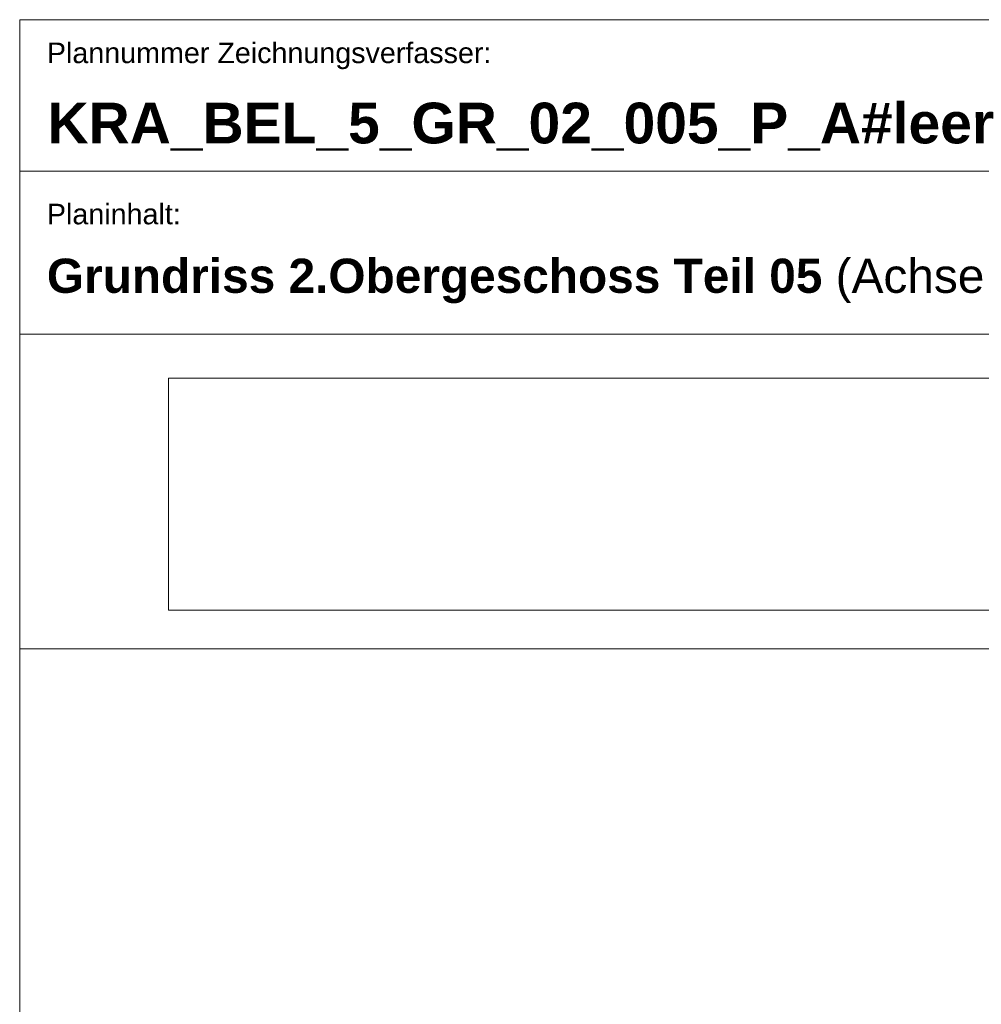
# Model space of a CAD drawing. Extents: x -740 to 300, y 62 to 1112.
# Tile 77 of 187: x 115 to 186, y 287 to 359. Entities that reach past the tile are written whole.
import ezdxf

# ---------------------------------------------------------------- set-up
doc = ezdxf.new("R2010")
doc.units = 0
for name, color, linetype, lineweight in [('iwb_Plankopf Linie', 7, 'Continuous', 13), ('iwb_Plankopf Text', 7, 'Continuous', 18), ('X_Bitmap', 7, 'Continuous', 13)]:
    doc.layers.add(name, color=color, linetype=linetype, lineweight=lineweight)
doc.styles.add('Plankopf', font='arial.ttf')
doc.styles.get("Standard").update_dxf_attribs({"font": 'ARIALN.TTF'})
picture_1 = doc.add_image_def('image1.jfif', size_in_pixel=(600, 81))

msp = doc.modelspace()

# ---------------------------------------------------------------- linework, layer by layer
at = {"layer": 'iwb_Plankopf Linie', "lineweight": 18, "ltscale": 0.18}
for p, q in [((115.353, 359.433), (115.353, 67.433)), ((295.353, 359.433), (115.353, 359.433))]:
    msp.add_line(p, q, dxfattribs=at)
at = {"layer": 'iwb_Plankopf Linie', "ltscale": 0.13}
for p, q in [((295.353, 348.273), (115.353, 348.273)), ((295.353, 336.273), (115.353, 336.273)), ((115.353, 313.112), (295.353, 313.112))]:
    msp.add_line(p, q, dxfattribs=at)

# ---------------------------------------------------------------- texts
at = {"layer": 'iwb_Plankopf Text', "ltscale": 0.18, "style": 'Plankopf'}
for s, insert, char_height, attachment_point, line_spacing_factor in [('Plannummer Zeichnungsverfasser:', (117.353, 357.746), 1.51, 1, 0.970891), ('Planinhalt:', (117.353, 345.878), 1.51045, 1, 0.970891), ('\\fArial|b1|i0|c0|p34;Grundriss 2.Obergeschoss Teil 05\\fArial|b0|i0|c0|p34; (Achse Q-M)', (117.353, 340.191), 2.51722, 4, 0.996218)]:
    msp.add_mtext(s, dxfattribs=dict(at, insert=insert, char_height=char_height, attachment_point=attachment_point, line_spacing_factor=line_spacing_factor))
at = {"layer": 'iwb_Plankopf Text', "ltscale": 0.18, "insert": (117.395, 353.323), "char_height": 3, "attachment_point": 1, "line_spacing_factor": 1.002}
msp.add_mtext('{\\fArial|b1|i0;KRA_BEL_5_GR_02_005_P_A#leer}', dxfattribs=at)

# ---------------------------------------------------------------- pictures from other files: only their frames are drawn
at = {"layer": 'X_Bitmap', "ltscale": 0.13}
image = msp.add_image(picture_1, insert=(126.302, 315.964), size_in_units=(126.548, 17.084), dxfattribs=at)
image.dxf.flags = 7

doc.saveas('drawing.dxf')
